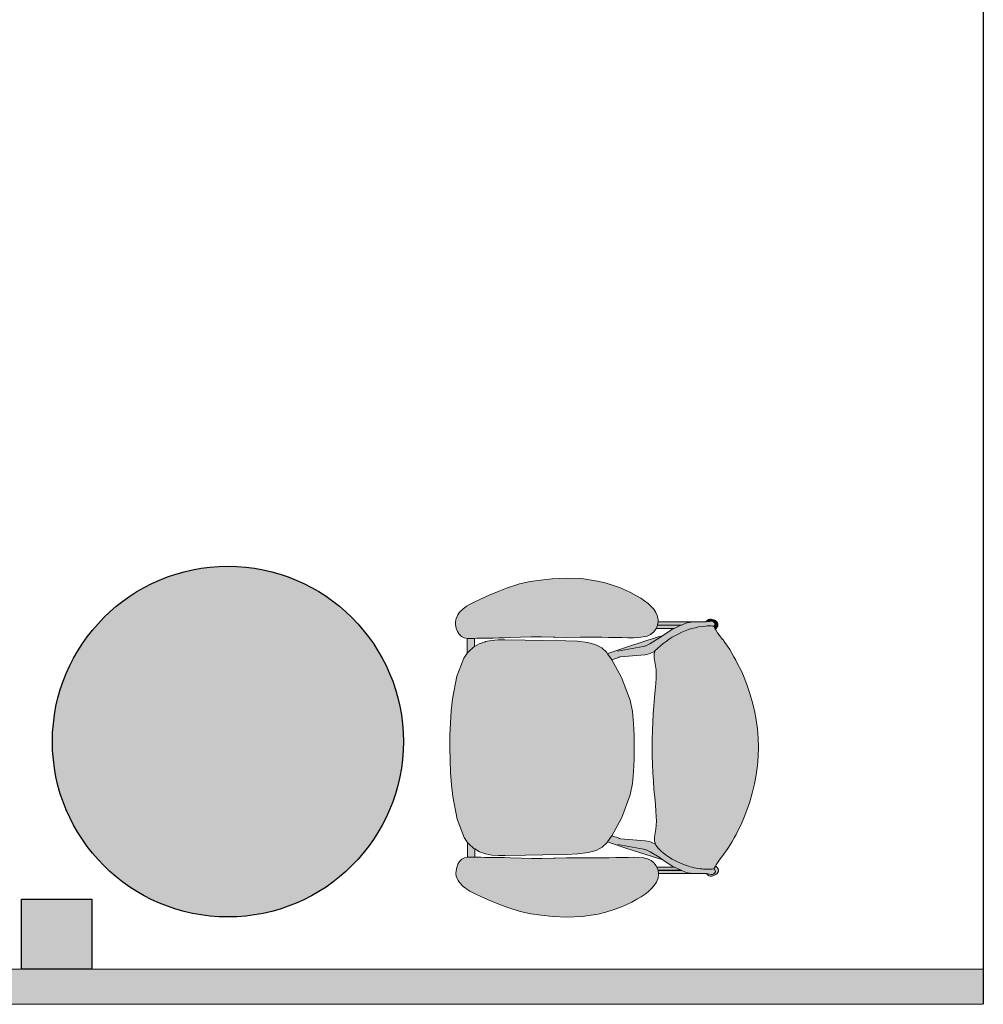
# Model space of a CAD drawing. Header units: millimetres. Extents: x 31882 to 271790, y -35693 to 24917.
# Tile 123 of 256: x 67338 to 69430, y 3238 to 5378. Entities that reach past the tile are written whole.
import ezdxf

# ---------------------------------------------------------------- set-up
doc = ezdxf.new("R2010")
doc.units = ezdxf.units.MM
doc.header["$MEASUREMENT"] = 0
doc.linetypes.add('DASHED', pattern=[19.05, 12.7, -6.35])
for name, color, linetype, lineweight in [('00 Structural', 2, 'Continuous', 25), ('02_Elevation 00', 8, 'Continuous', 9), ('08_Hatch', 140, 'Continuous', 9), ('Furniture', 14, 'Continuous', 9)]:
    doc.layers.add(name, color=color, linetype=linetype, lineweight=lineweight)
doc.layers.add('06_Furniture', color=14, linetype='Continuous')

# ---------------------------------------------------------------- blocks, each defined once
blk = doc.blocks.new('Chieftain Chair pl')
at = {"layer": 'Furniture'}
h = blk.add_hatch(color=255, dxfattribs=at)
h.dxf.hatch_style = 1
edge = h.paths.add_edge_path()
edge.add_spline(control_points=[(51.46, 17.24), (52.23, 18.01), (53.5, 19.75), (54.17, 21.95), (54.23, 23.28), (54.21, 23.58), (54.21, 23.76)], knot_values=[0, 0, 0, 0, 3.256951, 6.354725, 6.706975, 7.254861, 7.254861, 7.254861, 7.254861], degree=3, periodic=0)
edge.add_line((54.21, 23.76), (54.05, 23.85))
edge.add_line((54.05, 23.85), (53.88, 23.94))
edge.add_line((53.88, 23.94), (53.78, 24))
edge.add_line((53.78, 24), (53.46, 24.2))
edge.add_line((53.46, 24.2), (53.13, 24.44))
edge.add_line((53.13, 24.44), (52.76, 24.72))
edge.add_line((52.76, 24.72), (52.66, 24.8))
edge.add_line((52.66, 24.8), (52.38, 25.01))
edge.add_line((52.38, 25.01), (51.98, 25.3))
edge.add_line((51.98, 25.3), (51.58, 25.56))
edge.add_line((51.58, 25.56), (51.18, 25.79))
edge.add_line((51.18, 25.79), (50.79, 26.01))
edge.add_line((50.79, 26.01), (50.4, 26.21))
edge.add_line((50.4, 26.21), (50.02, 26.42))
edge.add_line((50.02, 26.42), (49.6, 26.64))
edge.add_line((49.6, 26.64), (49.1, 26.87))
edge.add_line((49.1, 26.87), (48.48, 27.13))
edge.add_line((48.48, 27.13), (47.7, 27.43))
edge.add_line((47.7, 27.43), (46.8, 27.73))
edge.add_line((46.8, 27.73), (45.82, 28.02))
edge.add_line((45.82, 28.02), (44.8, 28.28))
edge.add_line((44.8, 28.28), (43.78, 28.47))
edge.add_line((43.78, 28.47), (42.76, 28.6))
edge.add_line((42.76, 28.6), (41.74, 28.68))
edge.add_line((41.74, 28.68), (40.72, 28.71))
edge.add_line((40.72, 28.71), (39.7, 28.68))
edge.add_line((39.7, 28.68), (38.68, 28.6))
edge.add_line((38.68, 28.6), (37.67, 28.47))
edge.add_line((37.67, 28.47), (36.65, 28.28))
edge.add_line((36.65, 28.28), (35.63, 28.02))
edge.add_line((35.63, 28.02), (34.65, 27.73))
edge.add_line((34.65, 27.73), (33.75, 27.43))
edge.add_line((33.75, 27.43), (32.96, 27.13))
edge.add_line((32.96, 27.13), (32.34, 26.87))
edge.add_line((32.34, 26.87), (31.84, 26.64))
edge.add_line((31.84, 26.64), (31.42, 26.42))
edge.add_line((31.42, 26.42), (31.04, 26.21))
edge.add_line((31.04, 26.21), (30.65, 26.01))
edge.add_line((30.65, 26.01), (30.26, 25.79))
edge.add_line((30.26, 25.79), (29.87, 25.56))
edge.add_line((29.87, 25.56), (29.47, 25.3))
edge.add_line((29.47, 25.3), (29.07, 25.01))
edge.add_line((29.07, 25.01), (28.79, 24.8))
edge.add_line((28.79, 24.8), (28.68, 24.72))
edge.add_line((28.68, 24.72), (28.32, 24.44))
edge.add_line((28.32, 24.44), (27.98, 24.2))
edge.add_line((27.98, 24.2), (27.67, 24))
edge.add_line((27.67, 24), (27.51, 23.92))
edge.add_line((27.51, 23.92), (27.39, 23.85))
edge.add_line((27.39, 23.85), (27.2, 23.74))
edge.add_spline(control_points=[(27.2, 23.74), (27.19, 23.48), (27.17, 22.96), (27.19, 22.45), (27.22, 22.21)], knot_values=[0, 0, 0, 0, 0.799978, 1.535578, 1.535578, 1.535578, 1.535578], degree=3, periodic=0)
edge.add_spline(control_points=[(27.22, 22.21), (27.22, 22.21), (27.29, 21.62), (27.82, 19.8), (28.84, 18.04), (29.87, 17.28)], knot_values=[1.535578, 1.535578, 1.535578, 1.535578, 2.429825, 3.324073, 7.205889, 7.205889, 7.205889, 7.205889], degree=3, periodic=0)
edge.add_line((29.87, 17.28), (29.97, 17.25))
edge.add_line((29.97, 17.25), (29.97, 17.24))
edge.add_line((29.97, 17.24), (30.29, 17.15))
edge.add_line((30.29, 17.15), (30.74, 17.15))
edge.add_line((30.74, 17.15), (31.2, 17.21))
edge.add_line((31.2, 17.21), (31.64, 17.3))
edge.add_line((31.64, 17.3), (32.07, 17.35))
edge.add_line((32.07, 17.35), (32.53, 17.36))
edge.add_line((32.53, 17.36), (33.03, 17.35))
edge.add_line((33.03, 17.35), (33.62, 17.31))
edge.add_line((33.62, 17.31), (34.34, 17.25))
edge.add_line((34.34, 17.25), (34.36, 17.25))
edge.add_line((34.36, 17.25), (35.18, 17.18))
edge.add_line((35.18, 17.18), (36.06, 17.1))
edge.add_line((36.06, 17.1), (36.98, 17.03))
edge.add_line((36.98, 17.03), (37.91, 16.97))
edge.add_line((37.91, 16.97), (38.85, 16.93))
edge.add_line((38.85, 16.93), (39.8, 16.9))
edge.add_line((39.8, 16.9), (40.72, 16.89))
edge.add_line((40.72, 16.89), (41.65, 16.9))
edge.add_line((41.65, 16.9), (42.6, 16.93))
edge.add_line((42.6, 16.93), (43.53, 16.97))
edge.add_line((43.53, 16.97), (44.46, 17.03))
edge.add_line((44.46, 17.03), (45.38, 17.1))
edge.add_line((45.38, 17.1), (46.27, 17.18))
edge.add_line((46.27, 17.18), (47.09, 17.25))
edge.add_line((47.09, 17.25), (47.1, 17.25))
edge.add_line((47.1, 17.25), (47.82, 17.31))
edge.add_line((47.82, 17.31), (48.41, 17.35))
edge.add_line((48.41, 17.35), (48.92, 17.36))
edge.add_line((48.92, 17.36), (49.37, 17.35))
edge.add_line((49.37, 17.35), (49.8, 17.3))
edge.add_line((49.8, 17.3), (50.25, 17.21))
edge.add_line((50.25, 17.21), (50.7, 17.15))
edge.add_line((50.7, 17.15), (51.15, 17.15))
edge.add_line((51.15, 17.15), (51.39, 17.22))
edge.add_line((51.39, 17.22), (51.46, 17.24))
h.paths.add_polyline_path([(52.6, 7.33), (52.54, 8.64), (52.4, 9.79), (52.16, 10.65), (51.8, 11.32), (51.28, 11.87), (51.15, 11.96), (50.57, 12.38), (50.47, 12.44), (48.58, 13.48), (48.5, 13.51), (46, 14.47), (44.72, 14.72), (43.4, 14.84), (42.07, 14.89), (40.72, 14.89), (39.37, 14.89), (38.04, 14.84), (36.72, 14.72), (35.45, 14.47), (32.94, 13.51), (32.86, 13.48), (30.87, 12.38), (30.23, 11.92), (30.17, 11.87), (29.65, 11.32), (29.28, 10.65), (29.04, 9.79), (28.91, 8.64), (28.84, 7.33), (28.82, 4.75), (28.78, 2.81), (28.73, 0.54), (28.74, -0.21), (28.79, -0.92), (28.93, -1.61), (28.93, -1.62), (29.16, -2.29), (29.47, -2.83), (29.52, -2.92), (30.04, -3.5), (30.2, -3.62), (30.75, -4.01), (32.77, -4.78), (35.29, -5.26), (36.62, -5.41), (37.97, -5.5), (39.34, -5.56), (40.72, -5.57), (42.1, -5.56), (43.47, -5.5), (44.82, -5.41), (46.15, -5.26), (48.67, -4.78), (50.69, -4.01), (51.24, -3.62), (51.4, -3.5), (51.92, -2.92), (51.97, -2.83), (52.28, -2.29), (52.51, -1.62), (52.52, -1.61), (52.65, -0.92), (52.71, -0.21), (52.71, 0.54), (52.66, 2.81), (52.63, 4.75)])
h.paths.add_polyline_path([(28.5, 13.56), (28.51, 14.24), (28.51, 14.86), (28.49, 15.42), (28.44, 15.93), (28.33, 16.37), (28.16, 16.76), (27.89, 17.08), (27.55, 17.34), (27.41, 17.4), (27.16, 17.51), (27.08, 17.54), (27.04, 17.54), (26.71, 17.59), (26.64, 17.6), (26.54, 17.59), (26.53, 17.58), (26.21, 17.54), (26.12, 17.52), (25.73, 17.35), (25.37, 17.11), (25.04, 16.81), (24.71, 16.48), (24.41, 16.1), (24.13, 15.67), (23.84, 15.18), (23.54, 14.62), (23.24, 13.99), (22.95, 13.3), (22.67, 12.54), (22.42, 11.72), (22.21, 10.87), (21.93, 9.1), (21.88, 7.37), (21.96, 5.82), (22.09, 4.53), (22.26, 3.38), (22.51, 2.21), (22.98, 0.74), (23.34, -0.18), (23.75, -1.16), (24.16, -2.08), (24.52, -2.85), (24.79, -3.37), (24.99, -3.7), (25.14, -3.91), (25.28, -4.07), (25.42, -4.22), (25.59, -4.39), (25.76, -4.54), (25.96, -4.67), (26.19, -4.79), (26.45, -4.88), (26.74, -4.92), (27.06, -4.91), (27.42, -4.84), (27.77, -4.7), (28.09, -4.51), (28.33, -4.26), (28.34, -4.25), (28.49, -3.96), (28.56, -3.64), (28.56, -3.62), (28.57, -3.29), (28.56, -2.83), (28.55, -2.57), (28.54, -2.17), (28.54, -2.17), (28.53, -1.74), (28.53, -1.27), (28.52, -0.72), (28.52, -0.12), (28.5, 0.49), (28.49, 1.12), (28.43, 2.31), (28.4, 3.47), (28.41, 4.64), (28.44, 5.92), (28.44, 6.12), (28.46, 7.37), (28.47, 8.94), (28.46, 10.53), (28.47, 11.32), (28.47, 12.09), (28.49, 12.84)])
edge = h.paths.add_edge_path()
edge.add_spline(control_points=[(29.87, 17.28), (28.84, 18.04), (27.82, 19.8), (27.29, 21.62), (27.22, 22.21), (27.22, 22.21)], knot_values=[1.535578, 1.535578, 1.535578, 1.535578, 5.417395, 6.311642, 7.205889, 7.205889, 7.205889, 7.205889], degree=3, periodic=0)
edge.add_spline(control_points=[(27.22, 22.21), (27.19, 22.45), (27.17, 22.96), (27.19, 23.48), (27.2, 23.74)], knot_values=[0, 0, 0, 0, 0.7356, 1.535578, 1.535578, 1.535578, 1.535578], degree=3, periodic=0)
edge.add_line((27.2, 23.74), (27.2, 23.74))
edge.add_line((27.2, 23.74), (27.16, 23.8))
edge.add_line((27.16, 23.8), (27.14, 23.81))
edge.add_line((27.14, 23.81), (27.01, 23.9))
edge.add_line((27.01, 23.9), (26.99, 23.91))
edge.add_line((26.99, 23.91), (26.97, 23.92))
edge.add_line((26.97, 23.92), (26.94, 23.92))
edge.add_line((26.94, 23.92), (26.91, 23.92))
edge.add_line((26.91, 23.92), (26.89, 23.91))
edge.add_line((26.89, 23.91), (26.86, 23.9))
edge.add_line((26.86, 23.9), (26.84, 23.88))
edge.add_line((26.84, 23.88), (26.72, 23.8))
edge.add_line((26.72, 23.8), (26.64, 23.7))
edge.add_line((26.64, 23.7), (26.6, 23.57))
edge.add_line((26.6, 23.57), (26.6, 23.44))
edge.add_line((26.6, 23.44), (26.71, 22.87))
edge.add_line((26.71, 22.87), (26.7, 22.46))
edge.add_line((26.7, 22.46), (26.7, 22.32))
edge.add_line((26.7, 22.32), (26.69, 21.73))
edge.add_line((26.69, 21.73), (26.69, 21.57))
edge.add_line((26.69, 21.57), (26.71, 21.47))
edge.add_line((26.71, 21.47), (26.79, 20.81))
edge.add_line((26.79, 20.81), (26.83, 20.66))
edge.add_line((26.83, 20.66), (27.04, 20.19))
edge.add_line((27.04, 20.19), (27.07, 20.12))
edge.add_line((27.07, 20.12), (27.41, 19.36))
edge.add_line((27.41, 19.36), (27.52, 19.12))
edge.add_line((27.52, 19.12), (28.24, 18.07))
edge.add_line((28.24, 18.07), (28.4, 17.49))
edge.add_line((28.4, 17.49), (29.51, 14.06))
edge.add_line((29.51, 14.06), (30.17, 12.1))
edge.add_line((30.17, 12.1), (30.23, 11.92))
edge.add_line((30.23, 11.92), (30.87, 12.38))
edge.add_line((30.87, 12.38), (30.91, 12.4))
edge.add_line((30.91, 12.4), (30.63, 13.23))
edge.add_line((30.63, 13.23), (30.58, 13.38))
edge.add_line((30.58, 13.38), (30.58, 13.38))
edge.add_line((30.58, 13.38), (30.35, 16.11))
edge.add_line((30.35, 16.11), (30.25, 16.59))
edge.add_line((30.25, 16.59), (30.19, 16.78))
edge.add_line((30.19, 16.78), (29.97, 17.24))
edge.add_line((29.97, 17.24), (29.97, 17.25))
edge.add_line((29.97, 17.25), (29.87, 17.28))
h.paths.add_polyline_path([(27.41, 19.36), (27.07, 20.12), (27.07, 17.54), (27.16, 17.51), (27.41, 17.4)], flags=17)
h.paths.add_polyline_path([(27.04, 20.19), (26.83, 20.66), (26.79, 20.81), (26.71, 21.47), (26.71, 17.59), (27.04, 17.54)], flags=17)
h.paths.add_polyline_path([(27.4, 24.07), (27.36, 24.1), (27.33, 24.13), (27.3, 24.15), (27.27, 24.17), (27.24, 24.19), (27.21, 24.21), (27.18, 24.22), (27.15, 24.23), (27.13, 24.23), (27.1, 24.24), (27.08, 24.24), (27.05, 24.25), (27.03, 24.25), (27, 24.25), (26.98, 24.24), (26.95, 24.24), (26.93, 24.23), (26.9, 24.23), (26.88, 24.22), (26.85, 24.21), (26.82, 24.19), (26.79, 24.17), (26.76, 24.15), (26.73, 24.13), (26.69, 24.1), (26.66, 24.06), (26.62, 24.01), (26.57, 23.95), (26.53, 23.88), (26.44, 23.64), (26.39, 23.49), (26.39, 23.33), (26.44, 23.18), (26.54, 23.06), (26.66, 22.92), (26.7, 22.89), (26.6, 23.44), (26.6, 23.57), (26.64, 23.7), (26.72, 23.8), (26.84, 23.88), (26.88, 23.91), (26.91, 23.92), (26.94, 23.92), (26.97, 23.92), (26.99, 23.91), (27.01, 23.9), (27.14, 23.81), (27.16, 23.8), (27.2, 23.74), (27.39, 23.85), (27.51, 23.92), (27.47, 23.98), (27.43, 24.02)])
h.paths.add_polyline_path([(59.51, 9.1), (59.23, 10.87), (59.02, 11.72), (58.77, 12.54), (58.5, 13.3), (58.2, 13.99), (57.9, 14.62), (57.6, 15.18), (57.32, 15.67), (57.03, 16.1), (56.73, 16.48), (56.41, 16.81), (56.08, 17.11), (55.71, 17.35), (55.32, 17.52), (55.23, 17.54), (54.91, 17.58), (54.8, 17.6), (54.67, 17.58), (54.37, 17.54), (54.28, 17.51), (53.89, 17.34), (53.55, 17.08), (53.28, 16.76), (53.11, 16.37), (53.01, 15.93), (52.95, 15.42), (52.93, 14.86), (52.93, 14.24), (52.94, 13.56), (52.95, 12.84), (52.97, 12.09), (52.98, 11.32), (52.98, 10.53), (52.98, 8.94), (52.98, 7.37), (53, 6.12), (53, 5.92), (53.03, 4.64), (53.04, 3.47), (53.01, 2.31), (52.96, 1.12), (52.94, 0.49), (52.93, -0.12), (52.92, -0.72), (52.91, -1.27), (52.91, -1.74), (52.9, -2.17), (52.9, -2.17), (52.89, -2.57), (52.88, -2.83), (52.87, -3.29), (52.88, -3.64), (52.95, -3.96), (53.1, -4.25), (53.11, -4.26), (53.36, -4.51), (53.67, -4.7), (54.03, -4.84), (54.38, -4.91), (54.7, -4.92), (54.99, -4.88), (55.25, -4.79), (55.49, -4.67), (55.68, -4.54), (55.86, -4.39), (56.02, -4.22), (56.16, -4.07), (56.3, -3.91), (56.46, -3.7), (56.65, -3.37), (56.92, -2.85), (57.28, -2.08), (57.69, -1.16), (58.1, -0.18), (58.46, 0.74), (58.93, 2.21), (59.18, 3.38), (59.35, 4.53), (59.48, 5.82), (59.56, 7.37)])
h.paths.add_polyline_path([(52.87, -3.29), (52.88, -2.83), (51.97, -2.83), (51.92, -2.92), (51.4, -3.5), (51.24, -3.62), (52.88, -3.62)])
h.paths.add_polyline_path([(29.52, -2.92), (29.47, -2.83), (28.56, -2.83), (28.57, -3.29), (28.56, -3.62), (30.2, -3.62), (30.04, -3.5)])
edge = h.paths.add_edge_path()
edge.add_line((53.85, 19.12), (53.96, 19.36))
edge.add_line((53.96, 19.36), (54.3, 20.12))
edge.add_line((54.3, 20.12), (54.33, 20.19))
edge.add_line((54.33, 20.19), (54.54, 20.66))
edge.add_line((54.54, 20.66), (54.58, 20.81))
edge.add_line((54.58, 20.81), (54.67, 21.47))
edge.add_line((54.67, 21.47), (54.68, 21.57))
edge.add_line((54.68, 21.57), (54.68, 21.73))
edge.add_line((54.68, 21.73), (54.68, 22.32))
edge.add_line((54.68, 22.32), (54.68, 22.46))
edge.add_line((54.68, 22.46), (54.67, 22.88))
edge.add_line((54.67, 22.88), (54.67, 22.89))
edge.add_line((54.67, 22.89), (54.73, 23.31))
edge.add_line((54.73, 23.31), (54.77, 23.44))
edge.add_line((54.77, 23.44), (54.77, 23.57))
edge.add_line((54.77, 23.57), (54.73, 23.7))
edge.add_line((54.73, 23.7), (54.65, 23.8))
edge.add_line((54.65, 23.8), (54.56, 23.87))
edge.add_line((54.56, 23.87), (54.54, 23.88))
edge.add_line((54.54, 23.88), (54.53, 23.89))
edge.add_line((54.53, 23.89), (54.52, 23.89))
edge.add_line((54.52, 23.89), (54.51, 23.9))
edge.add_line((54.51, 23.9), (54.5, 23.9))
edge.add_line((54.5, 23.9), (54.5, 23.91))
edge.add_line((54.5, 23.91), (54.49, 23.91))
edge.add_line((54.49, 23.91), (54.49, 23.91))
edge.add_line((54.49, 23.91), (54.48, 23.91))
edge.add_line((54.48, 23.91), (54.48, 23.91))
edge.add_line((54.48, 23.91), (54.48, 23.92))
edge.add_line((54.48, 23.92), (54.47, 23.92))
edge.add_line((54.47, 23.92), (54.47, 23.92))
edge.add_line((54.47, 23.92), (54.47, 23.92))
edge.add_line((54.47, 23.92), (54.46, 23.92))
edge.add_line((54.46, 23.92), (54.46, 23.92))
edge.add_line((54.46, 23.92), (54.46, 23.92))
edge.add_line((54.46, 23.92), (54.45, 23.92))
edge.add_line((54.45, 23.92), (54.45, 23.92))
edge.add_line((54.45, 23.92), (54.45, 23.92))
edge.add_line((54.45, 23.92), (54.44, 23.92))
edge.add_line((54.44, 23.92), (54.44, 23.92))
edge.add_line((54.44, 23.92), (54.44, 23.92))
edge.add_line((54.44, 23.92), (54.43, 23.92))
edge.add_line((54.43, 23.92), (54.43, 23.92))
edge.add_line((54.43, 23.92), (54.43, 23.92))
edge.add_line((54.43, 23.92), (54.42, 23.92))
edge.add_line((54.42, 23.92), (54.42, 23.92))
edge.add_line((54.42, 23.92), (54.42, 23.92))
edge.add_line((54.42, 23.92), (54.41, 23.92))
edge.add_line((54.41, 23.92), (54.41, 23.92))
edge.add_line((54.41, 23.92), (54.41, 23.92))
edge.add_line((54.41, 23.92), (54.4, 23.92))
edge.add_line((54.4, 23.92), (54.4, 23.92))
edge.add_line((54.4, 23.92), (54.4, 23.92))
edge.add_line((54.4, 23.92), (54.39, 23.92))
edge.add_line((54.39, 23.92), (54.39, 23.92))
edge.add_line((54.39, 23.92), (54.39, 23.91))
edge.add_line((54.39, 23.91), (54.38, 23.91))
edge.add_line((54.38, 23.91), (54.38, 23.91))
edge.add_line((54.38, 23.91), (54.38, 23.91))
edge.add_line((54.38, 23.91), (54.37, 23.91))
edge.add_line((54.37, 23.91), (54.37, 23.9))
edge.add_line((54.37, 23.9), (54.36, 23.9))
edge.add_line((54.36, 23.9), (54.35, 23.9))
edge.add_line((54.35, 23.9), (54.34, 23.89))
edge.add_line((54.34, 23.89), (54.33, 23.88))
edge.add_line((54.33, 23.88), (54.32, 23.87))
edge.add_line((54.32, 23.87), (54.23, 23.81))
edge.add_line((54.23, 23.81), (54.22, 23.8))
edge.add_line((54.22, 23.8), (54.19, 23.77))
edge.add_line((54.19, 23.77), (54.21, 23.76))
edge.add_spline(control_points=[(54.21, 23.76), (54.21, 23.58), (54.23, 23.28), (54.17, 21.95), (53.5, 19.75), (52.23, 18.01), (51.46, 17.24)], knot_values=[0, 0, 0, 0, 0.547886, 0.900137, 3.99791, 7.254861, 7.254861, 7.254861, 7.254861], degree=3, periodic=0)
edge.add_spline(control_points=[(51.46, 17.24), (51.42, 17.21), (51.39, 17.17), (51.36, 17.14)], knot_values=[7.254861, 7.254861, 7.254861, 7.254861, 7.397388, 7.397388, 7.397388, 7.397388], degree=3, periodic=0)
edge.add_line((51.36, 17.14), (51.19, 16.78))
edge.add_line((51.19, 16.78), (51.13, 16.59))
edge.add_line((51.13, 16.59), (51.03, 16.11))
edge.add_line((51.03, 16.11), (50.79, 13.38))
edge.add_line((50.79, 13.38), (50.79, 13.38))
edge.add_line((50.79, 13.38), (50.74, 13.23))
edge.add_line((50.74, 13.23), (50.47, 12.44))
edge.add_line((50.47, 12.44), (50.57, 12.38))
edge.add_line((50.57, 12.38), (51.15, 11.96))
edge.add_line((51.15, 11.96), (51.2, 12.1))
edge.add_line((51.2, 12.1), (51.86, 14.06))
edge.add_line((51.86, 14.06), (52.97, 17.49))
edge.add_line((52.97, 17.49), (53.13, 18.07))
edge.add_line((53.13, 18.07), (53.85, 19.12))
h.paths.add_polyline_path([(54.3, 20.12), (53.96, 19.36), (53.96, 17.37), (54.3, 17.51)], flags=17)
h.paths.add_polyline_path([(54.67, 21.47), (54.58, 20.81), (54.54, 20.66), (54.33, 20.19), (54.33, 17.52), (54.37, 17.54), (54.67, 17.58)], flags=17)
h = blk.add_hatch(color=255, dxfattribs=at)
h.dxf.hatch_style = 1
h.paths.add_polyline_path([(54.53, 23.88), (54.56, 23.87), (54.65, 23.8), (54.73, 23.7), (54.77, 23.57), (54.77, 23.44), (54.73, 23.31), (54.67, 22.89), (54.72, 22.92), (54.83, 23.06), (54.93, 23.18), (54.99, 23.33), (54.99, 23.49), (54.93, 23.64), (54.85, 23.88), (54.72, 24.08), (54.66, 24.13), (54.6, 24.16), (54.55, 24.19), (54.5, 24.21), (54.46, 24.23), (54.42, 24.23), (54.38, 24.24), (54.34, 24.24), (54.31, 24.24), (54.27, 24.23), (54.23, 24.23), (54.19, 24.21), (54.14, 24.19), (54.09, 24.16), (54.03, 24.13), (53.97, 24.08), (53.88, 23.94), (54.05, 23.85), (54.19, 23.77), (54.22, 23.8), (54.23, 23.81), (54.32, 23.87), (54.34, 23.89), (54.37, 23.91), (54.4, 23.92), (54.42, 23.92), (54.45, 23.92), (54.47, 23.92), (54.49, 23.91), (54.51, 23.9)])
for p, q in [((36.65, 28.28), (37.67, 28.47)), ((37.67, 28.47), (38.68, 28.6)), ((38.68, 28.6), (39.7, 28.68)), ((39.7, 28.68), (40.72, 28.71)), ((40.72, 28.71), (41.74, 28.68)), ((41.74, 28.68), (42.76, 28.6)), ((42.76, 28.6), (43.78, 28.47)), ((43.78, 28.47), (44.8, 28.28)), ((32.96, 27.13), (33.75, 27.43)), ((33.75, 27.43), (34.65, 27.73)), ((34.65, 27.73), (35.63, 28.02)), ((35.63, 28.02), (36.65, 28.28)), ((44.8, 28.28), (45.82, 28.02)), ((45.82, 28.02), (46.8, 27.73)), ((46.8, 27.73), (47.7, 27.43)), ((47.7, 27.43), (48.48, 27.13)), ((31.04, 26.21), (31.42, 26.42)), ((31.42, 26.42), (31.84, 26.64)), ((31.84, 26.64), (32.34, 26.87)), ((32.34, 26.87), (32.96, 27.13)), ((48.48, 27.13), (49.1, 26.87)), ((49.1, 26.87), (49.6, 26.64)), ((49.6, 26.64), (50.02, 26.42)), ((50.02, 26.42), (50.4, 26.21)), ((29.07, 25.01), (29.47, 25.3)), ((29.47, 25.3), (29.87, 25.56)), ((29.87, 25.56), (30.26, 25.79)), ((30.26, 25.79), (30.65, 26.01)), ((30.65, 26.01), (31.04, 26.21)), ((50.4, 26.21), (50.79, 26.01)), ((50.79, 26.01), (51.18, 25.79)), ((51.18, 25.79), (51.58, 25.56)), ((51.58, 25.56), (51.98, 25.3)), ((51.98, 25.3), (52.38, 25.01)), ((27.67, 24), (27.98, 24.2)), ((27.98, 24.2), (28.32, 24.44)), ((28.32, 24.44), (28.68, 24.72)), ((28.67, 24.71), (28.79, 24.8)), ((28.68, 24.72), (28.79, 24.8)), ((28.79, 24.8), (29.07, 25.01)), ((52.38, 25.01), (52.66, 24.8)), ((52.66, 24.8), (52.76, 24.72)), ((52.66, 24.8), (52.77, 24.71)), ((52.76, 24.72), (53.13, 24.44)), ((53.13, 24.44), (53.46, 24.2)), ((53.46, 24.2), (53.78, 24)), ((53.97, 24.08), (53.88, 23.94)), ((54.85, 23.88), (54.72, 24.08)), ((26.39, 23.49), (26.44, 23.64)), ((26.39, 23.33), (26.39, 23.49)), ((26.44, 23.18), (26.39, 23.33)), ((26.53, 23.88), (26.44, 23.64)), ((26.54, 23.06), (26.44, 23.18)), ((26.66, 22.92), (26.54, 23.06)), ((26.64, 23.7), (26.6, 23.57)), ((26.6, 23.57), (26.6, 23.44)), ((26.6, 23.44), (26.7, 22.89)), ((26.72, 23.8), (26.64, 23.7)), ((26.84, 23.88), (26.72, 23.8)), ((26.84, 23.88), (26.86, 23.9)), ((26.89, 23.91), (26.86, 23.9)), ((26.89, 23.91), (26.91, 23.92)), ((26.91, 23.92), (26.94, 23.92)), ((26.94, 23.92), (26.97, 23.92)), ((26.97, 23.92), (26.99, 23.91)), ((26.99, 23.91), (27.01, 23.9)), ((27.14, 23.81), (27.01, 23.9)), ((27.16, 23.8), (27.14, 23.81)), ((27.16, 23.8), (27.2, 23.74)), ((27.2, 23.74), (27.39, 23.85)), ((27.2, 23.74), (27.2, 23.74)), ((27.39, 23.85), (27.51, 23.92)), ((27.51, 23.92), (27.67, 24)), ((53.78, 24), (53.88, 23.94)), ((53.88, 23.94), (54.05, 23.85)), ((54.05, 23.85), (54.19, 23.77)), ((54.19, 23.77), (54.22, 23.8)), ((54.19, 23.77), (54.21, 23.76)), ((54.23, 23.81), (54.22, 23.8)), ((54.32, 23.87), (54.23, 23.81)), ((54.65, 23.8), (54.56, 23.87)), ((54.73, 23.7), (54.65, 23.8)), ((54.73, 23.31), (54.67, 22.89)), ((54.83, 23.06), (54.72, 22.92)), ((54.77, 23.57), (54.73, 23.7)), ((54.73, 23.31), (54.77, 23.44)), ((54.77, 23.44), (54.77, 23.57)), ((54.93, 23.18), (54.83, 23.06)), ((54.93, 23.64), (54.85, 23.88)), ((54.93, 23.64), (54.99, 23.49)), ((54.99, 23.33), (54.93, 23.18)), ((54.99, 23.49), (54.99, 23.33)), ((26.66, 22.92), (26.7, 22.89)), ((26.69, 21.73), (26.7, 22.32)), ((26.71, 22.86), (26.7, 22.89)), ((26.7, 22.46), (26.71, 22.86)), ((26.7, 22.32), (26.7, 22.46)), ((27.22, 22.21), (27.22, 22.21)), ((54.67, 22.89), (54.72, 22.92)), ((54.67, 22.86), (54.67, 22.89)), ((54.67, 22.86), (54.68, 22.46)), ((54.68, 22.46), (54.68, 22.32)), ((54.68, 21.73), (54.68, 22.32)), ((26.69, 21.57), (26.69, 21.73)), ((26.71, 21.47), (26.69, 21.57)), ((26.79, 20.81), (26.71, 21.47)), ((26.71, 17.59), (26.71, 21.47)), ((26.83, 20.66), (26.79, 20.81)), ((54.58, 20.81), (54.54, 20.66)), ((54.67, 21.47), (54.58, 20.81)), ((54.68, 21.57), (54.67, 21.47)), ((54.67, 21.47), (54.67, 17.58)), ((54.68, 21.73), (54.68, 21.57)), ((27.04, 20.19), (26.83, 20.66)), ((27.04, 17.54), (27.04, 20.19)), ((27.07, 20.12), (27.04, 20.19)), ((27.07, 20.12), (27.07, 17.54)), ((27.41, 19.36), (27.07, 20.12)), ((54.3, 20.12), (53.96, 19.36)), ((54.33, 20.19), (54.3, 20.12)), ((54.3, 17.51), (54.3, 20.12)), ((54.54, 20.66), (54.33, 20.19)), ((54.33, 20.19), (54.33, 17.52)), ((27.52, 19.12), (27.41, 19.36)), ((27.41, 19.36), (27.41, 17.4)), ((28.24, 18.07), (27.52, 19.12)), ((53.85, 19.12), (53.13, 18.07)), ((53.96, 19.36), (53.85, 19.12)), ((53.96, 19.36), (53.96, 17.37)), ((26.12, 17.52), (25.73, 17.35)), ((26.21, 17.54), (26.12, 17.52)), ((26.21, 17.54), (26.53, 17.58)), ((26.54, 17.59), (26.53, 17.58)), ((26.64, 17.6), (26.54, 17.59)), ((26.64, 17.6), (26.71, 17.59)), ((26.71, 17.59), (27.04, 17.54)), ((27.04, 17.54), (27.07, 17.54)), ((27.07, 17.54), (27.16, 17.51)), ((27.07, 17.54), (27.07, 17.54)), ((28.24, 18.07), (28.4, 17.49)), ((28.52, 17.66), (28.24, 18.07)), ((29.12, 16.66), (28.52, 17.66)), ((52.86, 17.66), (52.26, 16.66)), ((53.13, 18.07), (52.86, 17.66)), ((52.97, 17.49), (53.13, 18.07)), ((54.3, 17.51), (54.33, 17.52)), ((54.33, 17.52), (54.37, 17.54)), ((54.37, 17.54), (54.67, 17.58)), ((54.67, 17.58), (54.8, 17.6)), ((54.9, 17.59), (54.8, 17.6)), ((54.9, 17.59), (54.91, 17.58)), ((54.91, 17.58), (55.23, 17.54)), ((55.32, 17.52), (55.23, 17.54)), ((55.71, 17.35), (55.32, 17.52)), ((24.41, 16.1), (24.71, 16.48)), ((24.71, 16.48), (25.04, 16.81)), ((25.04, 16.81), (25.37, 17.11)), ((25.37, 17.11), (25.73, 17.35)), ((27.16, 17.51), (27.41, 17.4)), ((27.41, 17.4), (27.55, 17.34)), ((27.55, 17.34), (27.89, 17.08)), ((27.89, 17.08), (28.16, 16.76)), ((28.16, 16.76), (28.33, 16.37)), ((28.4, 17.49), (29.51, 14.06)), ((29.12, 16.66), (29.34, 16.22)), ((29.87, 17.28), (29.97, 17.25)), ((29.97, 17.24), (29.97, 17.25)), ((29.97, 17.24), (30.19, 16.78)), ((29.97, 17.24), (30.29, 17.15)), ((30.25, 16.59), (30.19, 16.78)), ((30.25, 16.59), (30.35, 16.11)), ((30.29, 17.15), (30.74, 17.15)), ((30.74, 17.15), (31.2, 17.21)), ((31.2, 17.21), (31.64, 17.3)), ((31.64, 17.3), (32.07, 17.35)), ((32.07, 17.35), (32.53, 17.36)), ((32.53, 17.36), (33.03, 17.35)), ((33.62, 17.31), (33.03, 17.35)), ((33.62, 17.31), (34.34, 17.25)), ((34.34, 17.25), (34.36, 17.25)), ((34.36, 17.25), (35.18, 17.18)), ((35.18, 17.18), (36.06, 17.1)), ((36.06, 17.1), (36.98, 17.03)), ((36.98, 17.03), (37.91, 16.97)), ((37.91, 16.97), (38.85, 16.93)), ((39.8, 16.9), (38.85, 16.93)), ((39.8, 16.9), (40.72, 16.89)), ((40.72, 16.89), (41.65, 16.9)), ((41.65, 16.9), (42.6, 16.93)), ((42.6, 16.93), (43.53, 16.97)), ((43.53, 16.97), (44.46, 17.03)), ((44.46, 17.03), (45.38, 17.1)), ((45.38, 17.1), (46.27, 17.18)), ((46.27, 17.18), (47.09, 17.25)), ((47.09, 17.25), (47.1, 17.25)), ((47.1, 17.25), (47.82, 17.31)), ((47.82, 17.31), (48.41, 17.35)), ((48.41, 17.35), (48.92, 17.36)), ((48.92, 17.36), (49.37, 17.35)), ((49.37, 17.35), (49.8, 17.3)), ((49.8, 17.3), (50.25, 17.21)), ((50.25, 17.21), (50.7, 17.15)), ((50.7, 17.15), (51.15, 17.15)), ((51.03, 16.11), (51.13, 16.59)), ((51.19, 16.78), (51.13, 16.59)), ((51.15, 17.15), (51.39, 17.22)), ((51.19, 16.78), (51.39, 17.22)), ((51.39, 17.22), (51.46, 17.24)), ((51.86, 14.06), (52.97, 17.49)), ((52.04, 16.22), (52.26, 16.66)), ((53.11, 16.37), (53.28, 16.76)), ((53.28, 16.76), (53.55, 17.08)), ((53.55, 17.08), (53.89, 17.34)), ((53.89, 17.34), (53.96, 17.37)), ((53.96, 17.37), (54.28, 17.51)), ((54.28, 17.51), (54.3, 17.51)), ((55.71, 17.35), (56.08, 17.11)), ((56.41, 16.81), (56.08, 17.11)), ((56.41, 16.81), (56.73, 16.48)), ((56.73, 16.48), (57.03, 16.1)), ((23.84, 15.18), (24.13, 15.67)), ((24.13, 15.67), (24.41, 16.1)), ((28.33, 16.37), (28.44, 15.93)), ((28.49, 15.42), (28.44, 15.93)), ((28.49, 15.42), (28.51, 14.86)), ((29.34, 16.22), (29.42, 15.92)), ((29.34, 16.22), (29.34, 16.2)), ((29.42, 15.92), (29.95, 13.07)), ((30.35, 16.11), (30.58, 13.38)), ((50.79, 13.38), (51.03, 16.11)), ((51.43, 13.07), (51.95, 15.92)), ((51.95, 15.92), (52.04, 16.22)), ((52.03, 16.2), (52.04, 16.22)), ((52.93, 14.86), (52.95, 15.42)), ((52.95, 15.42), (53.01, 15.93)), ((53.01, 15.93), (53.11, 16.37)), ((57.03, 16.1), (57.32, 15.67)), ((57.32, 15.67), (57.6, 15.18)), ((23.24, 13.99), (23.54, 14.62)), ((23.54, 14.62), (23.84, 15.18)), ((28.51, 14.24), (28.5, 13.56)), ((28.51, 14.86), (28.51, 14.24)), ((32.94, 13.51), (35.45, 14.47)), ((35.45, 14.47), (36.72, 14.72)), ((36.72, 14.72), (38.04, 14.84)), ((38.04, 14.84), (39.37, 14.89)), ((39.37, 14.89), (40.72, 14.89)), ((40.72, 14.89), (42.07, 14.89)), ((42.07, 14.89), (43.4, 14.84)), ((43.4, 14.84), (44.72, 14.72)), ((44.72, 14.72), (46, 14.47)), ((48.5, 13.51), (46, 14.47)), ((52.93, 14.24), (52.93, 14.86)), ((52.94, 13.56), (52.93, 14.24)), ((57.6, 15.18), (57.9, 14.62)), ((57.9, 14.62), (58.2, 13.99)), ((22.67, 12.54), (22.95, 13.3)), ((22.95, 13.3), (23.24, 13.99)), ((28.5, 13.56), (28.49, 12.84)), ((29.51, 14.06), (30.17, 12.1)), ((30.63, 13.23), (30.58, 13.38)), ((30.58, 13.38), (30.63, 13.23)), ((30.58, 13.38), (30.58, 13.38)), ((30.58, 13.38), (30.6, 13.2)), ((30.6, 13.19), (30.6, 13.2)), ((30.63, 13.23), (30.91, 12.4)), ((32.86, 13.48), (30.91, 12.4)), ((32.94, 13.51), (32.86, 13.48)), ((48.58, 13.48), (48.5, 13.51)), ((50.47, 12.44), (48.58, 13.48)), ((50.47, 12.44), (50.74, 13.23)), ((50.79, 13.38), (50.74, 13.23)), ((50.74, 13.23), (50.79, 13.38)), ((50.78, 13.2), (50.79, 13.38)), ((50.78, 13.19), (50.78, 13.2)), ((50.79, 13.38), (50.79, 13.38)), ((51.86, 14.06), (51.2, 12.1)), ((52.95, 12.84), (52.94, 13.56)), ((58.2, 13.99), (58.5, 13.3)), ((58.5, 13.3), (58.77, 12.54)), ((22.42, 11.72), (22.67, 12.54)), ((28.49, 12.84), (28.47, 12.09)), ((28.47, 12.09), (28.47, 11.32)), ((30.23, 11.92), (30.17, 12.1)), ((30.87, 12.38), (30.23, 11.92)), ((30.91, 12.4), (30.87, 12.38)), ((50.57, 12.38), (50.47, 12.44)), ((51.15, 11.96), (50.57, 12.38)), ((51.15, 11.96), (51.2, 12.1)), ((52.97, 12.09), (52.95, 12.84)), ((52.98, 11.32), (52.97, 12.09)), ((58.77, 12.54), (59.02, 11.72)), ((22.21, 10.87), (22.42, 11.72)), ((28.47, 11.32), (28.46, 10.53)), ((29.65, 11.32), (29.28, 10.65)), ((30.17, 11.87), (29.65, 11.32)), ((30.23, 11.92), (30.17, 11.87)), ((51.28, 11.87), (51.15, 11.96)), ((51.8, 11.32), (51.28, 11.87)), ((52.16, 10.65), (51.8, 11.32)), ((52.98, 10.53), (52.98, 11.32)), ((59.02, 11.72), (59.23, 10.87)), ((21.93, 9.1), (22.21, 10.87)), ((28.46, 10.53), (28.47, 8.94)), ((29.28, 10.65), (29.04, 9.79)), ((52.4, 9.79), (52.16, 10.65)), ((52.98, 8.94), (52.98, 10.53)), ((59.23, 10.87), (59.51, 9.1)), ((21.88, 7.37), (21.93, 9.1)), ((28.47, 8.94), (28.46, 7.37)), ((29.04, 9.79), (28.91, 8.64)), ((52.54, 8.64), (52.4, 9.79)), ((52.98, 7.37), (52.98, 8.94)), ((59.51, 9.1), (59.56, 7.37)), ((28.91, 8.64), (28.84, 7.33)), ((52.6, 7.33), (52.54, 8.64)), ((21.96, 5.82), (21.88, 7.37)), ((28.46, 7.37), (28.44, 6.12)), ((28.84, 7.33), (28.82, 4.75)), ((52.6, 7.33), (52.63, 4.75)), ((53, 6.12), (52.98, 7.37)), ((59.56, 7.37), (59.48, 5.82)), ((22.09, 4.53), (21.96, 5.82)), ((28.44, 5.92), (28.41, 4.64)), ((28.44, 6.12), (28.44, 5.92)), ((28.44, 6.12), (28.44, 5.92)), ((53, 5.92), (53, 6.12)), ((53, 5.92), (53, 6.12)), ((53.03, 4.64), (53, 5.92)), ((59.48, 5.82), (59.35, 4.53)), ((22.26, 3.38), (22.09, 4.53)), ((28.41, 4.64), (28.4, 3.47)), ((28.78, 2.81), (28.82, 4.75)), ((52.63, 4.75), (52.66, 2.81)), ((53.04, 3.47), (53.03, 4.64)), ((59.35, 4.53), (59.18, 3.38)), ((22.51, 2.21), (22.26, 3.38)), ((28.43, 2.31), (28.4, 3.47)), ((53.01, 2.31), (53.04, 3.47)), ((59.18, 3.38), (58.93, 2.21)), ((22.98, 0.74), (22.51, 2.21)), ((28.49, 1.12), (28.43, 2.31)), ((28.73, 0.54), (28.78, 2.81)), ((52.66, 2.81), (52.71, 0.54)), ((53.01, 2.31), (52.96, 1.12)), ((58.93, 2.21), (58.46, 0.74)), ((28.5, 0.49), (28.49, 1.12)), ((52.96, 1.12), (52.94, 0.49)), ((23.34, -0.18), (22.98, 0.74)), ((28.52, -0.12), (28.5, 0.49)), ((28.73, 0.54), (28.74, -0.19)), ((52.71, -0.19), (52.71, 0.54)), ((52.94, 0.49), (52.93, -0.12)), ((58.46, 0.74), (58.1, -0.18)), ((23.75, -1.16), (23.34, -0.18)), ((28.52, -0.72), (28.52, -0.12)), ((28.53, -1.27), (28.52, -0.72)), ((28.74, -0.19), (28.73, -0.2)), ((28.73, -0.2), (28.79, -0.92)), ((28.93, -1.61), (28.79, -0.92)), ((52.52, -1.61), (52.65, -0.92)), ((52.65, -0.92), (52.71, -0.2)), ((52.71, -0.2), (52.71, -0.19)), ((52.92, -0.72), (52.91, -1.27)), ((52.93, -0.12), (52.92, -0.72)), ((58.1, -0.18), (57.69, -1.16)), ((24.16, -2.08), (23.75, -1.16)), ((24.52, -2.85), (24.16, -2.08)), ((28.53, -1.74), (28.53, -1.27)), ((28.54, -2.17), (28.53, -1.74)), ((28.54, -2.17), (28.54, -2.17)), ((28.55, -2.57), (28.54, -2.17)), ((28.93, -1.61), (28.93, -1.62)), ((29.16, -2.29), (28.93, -1.62)), ((52.28, -2.29), (52.51, -1.62)), ((52.51, -1.62), (52.52, -1.61)), ((52.9, -2.17), (52.89, -2.57)), ((52.91, -1.74), (52.9, -2.17)), ((52.9, -2.17), (52.9, -2.17)), ((52.91, -1.27), (52.91, -1.74)), ((57.28, -2.08), (56.92, -2.85)), ((57.69, -1.16), (57.28, -2.08)), ((24.79, -3.37), (24.52, -2.85)), ((28.56, -2.83), (28.55, -2.57)), ((28.56, -2.83), (29.47, -2.83)), ((28.57, -3.29), (28.56, -2.83)), ((29.47, -2.83), (29.16, -2.29)), ((29.52, -2.92), (29.47, -2.83)), ((30.04, -3.5), (29.52, -2.92)), ((51.92, -2.92), (51.4, -3.5)), ((51.97, -2.83), (51.92, -2.92)), ((52.28, -2.29), (51.97, -2.83)), ((51.97, -2.83), (52.88, -2.83)), ((52.87, -3.29), (52.88, -2.83)), ((52.89, -2.57), (52.88, -2.83)), ((52.88, -2.83), (52.9, -2.83)), ((56.92, -2.85), (56.65, -3.37)), ((24.99, -3.7), (24.79, -3.37)), ((25.14, -3.91), (24.99, -3.7)), ((25.28, -4.07), (25.14, -3.91)), ((25.42, -4.22), (25.28, -4.07)), ((25.42, -4.22), (25.59, -4.39)), ((28.33, -4.26), (28.09, -4.51)), ((28.34, -4.25), (28.33, -4.26)), ((28.49, -3.96), (28.34, -4.25)), ((28.56, -3.64), (28.49, -3.96)), ((28.57, -3.29), (28.56, -3.62)), ((28.56, -3.62), (28.56, -3.64)), ((28.56, -3.62), (30.2, -3.62)), ((30.2, -3.62), (30.04, -3.5)), ((30.75, -4.01), (30.2, -3.62)), ((32.77, -4.78), (30.75, -4.01)), ((50.69, -4.01), (48.67, -4.78)), ((51.24, -3.62), (50.69, -4.01)), ((51.4, -3.5), (51.24, -3.62)), ((52.88, -3.62), (51.24, -3.62)), ((52.88, -3.62), (52.87, -3.29)), ((52.88, -3.64), (52.88, -3.62)), ((52.95, -3.96), (52.88, -3.64)), ((52.89, -3.62), (52.9, -3.62)), ((53.1, -4.25), (52.95, -3.96)), ((53.11, -4.26), (53.1, -4.25)), ((53.36, -4.51), (53.11, -4.26)), ((56.02, -4.22), (55.86, -4.39)), ((56.16, -4.07), (56.02, -4.22)), ((56.3, -3.91), (56.16, -4.07)), ((56.46, -3.7), (56.3, -3.91)), ((56.65, -3.37), (56.46, -3.7)), ((25.59, -4.39), (25.76, -4.54)), ((25.76, -4.54), (25.96, -4.67)), ((25.96, -4.67), (26.19, -4.79)), ((26.45, -4.88), (26.19, -4.79)), ((26.74, -4.92), (26.45, -4.88)), ((27.06, -4.91), (26.74, -4.92)), ((27.42, -4.84), (27.06, -4.91)), ((27.77, -4.7), (27.42, -4.84)), ((28.09, -4.51), (27.77, -4.7)), ((35.29, -5.26), (32.77, -4.78)), ((36.62, -5.41), (35.29, -5.26)), ((37.97, -5.5), (36.62, -5.41)), ((44.82, -5.41), (43.47, -5.5)), ((46.15, -5.26), (44.82, -5.41)), ((48.67, -4.78), (46.15, -5.26)), ((53.67, -4.7), (53.36, -4.51)), ((54.03, -4.84), (53.67, -4.7)), ((54.38, -4.91), (54.03, -4.84)), ((54.7, -4.92), (54.38, -4.91)), ((54.99, -4.88), (54.7, -4.92)), ((55.25, -4.79), (54.99, -4.88)), ((55.49, -4.67), (55.25, -4.79)), ((55.49, -4.67), (55.68, -4.54)), ((55.68, -4.54), (55.86, -4.39)), ((39.34, -5.56), (37.97, -5.5)), ((40.72, -5.57), (39.34, -5.56)), ((42.1, -5.56), (40.72, -5.57)), ((43.47, -5.5), (42.1, -5.56))]:
    blk.add_line(p, q, dxfattribs=at)
for points in [[(27.51, 23.92), (27.47, 23.98), (27.43, 24.02), (27.4, 24.07), (27.36, 24.1), (27.33, 24.13), (27.3, 24.15), (27.27, 24.17), (27.24, 24.19), (27.21, 24.21), (27.18, 24.22), (27.15, 24.23), (27.13, 24.23), (27.1, 24.24), (27.08, 24.24), (27.05, 24.25), (27.03, 24.25), (27, 24.25), (26.98, 24.24), (26.95, 24.24), (26.93, 24.23), (26.9, 24.23), (26.88, 24.22), (26.85, 24.21), (26.82, 24.19), (26.79, 24.17), (26.76, 24.15), (26.73, 24.13), (26.69, 24.1), (26.66, 24.06), (26.62, 24.01), (26.57, 23.95), (26.53, 23.88)], [(54.72, 24.08), (54.66, 24.13), (54.6, 24.16), (54.55, 24.19), (54.5, 24.21), (54.46, 24.23), (54.42, 24.23), (54.38, 24.24), (54.34, 24.24), (54.31, 24.24), (54.27, 24.23), (54.23, 24.23), (54.19, 24.21), (54.14, 24.19), (54.09, 24.16), (54.03, 24.13), (53.97, 24.08)], [(54.32, 23.87), (54.33, 23.88), (54.34, 23.89), (54.35, 23.9), (54.36, 23.9), (54.37, 23.9), (54.37, 23.91), (54.38, 23.91), (54.38, 23.91), (54.38, 23.91), (54.39, 23.91), (54.39, 23.92), (54.39, 23.92), (54.4, 23.92), (54.4, 23.92), (54.4, 23.92), (54.41, 23.92), (54.41, 23.92), (54.41, 23.92), (54.42, 23.92), (54.42, 23.92), (54.42, 23.92), (54.43, 23.92), (54.43, 23.92), (54.43, 23.92), (54.44, 23.92), (54.44, 23.92), (54.44, 23.92), (54.45, 23.92), (54.45, 23.92), (54.45, 23.92), (54.46, 23.92), (54.46, 23.92), (54.46, 23.92), (54.47, 23.92), (54.47, 23.92), (54.47, 23.92), (54.48, 23.92), (54.48, 23.91), (54.48, 23.91), (54.49, 23.91), (54.49, 23.91), (54.5, 23.91), (54.5, 23.9), (54.51, 23.9), (54.52, 23.89), (54.53, 23.89), (54.54, 23.88), (54.56, 23.87)]]:
    blk.add_lwpolyline(points, dxfattribs=at)
for points, knots in [([(27.2, 23.74), (27.19, 23.48), (27.17, 22.96), (27.22, 21.85), (27.82, 19.8), (28.84, 18.04), (29.87, 17.28)], [0, 0, 0, 0, 0.799978, 1.535578, 3.324073, 7.205889, 7.205889, 7.205889, 7.205889]), ([(54.21, 23.76), (54.21, 23.58), (54.23, 23.28), (54.17, 21.95), (53.5, 19.75), (52.2, 17.97), (51.39, 17.17), (51.36, 17.14)], [0, 0, 0, 0, 0.547886, 0.900137, 3.99791, 7.254861, 7.397388, 7.397388, 7.397388, 7.397388])]:
    blk.add_open_spline(points, degree=3, knots=knots, dxfattribs=at)
blk = doc.blocks.new('twetet')
at = {"ltscale": 0.25}
h = blk.add_hatch(color=255, dxfattribs=at)
h.dxf.hatch_style = 1
h.paths.add_polyline_path([(1719088.357, -78536.001, 1), (1719118.363, -78536.001, 1)])
at = {"layer": '06_Furniture', "ltscale": 25}
blk.add_circle((1719103.36, -78536.001), 15.003, dxfattribs=at)
at = {"xscale": -0.7695000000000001, "yscale": 0.7695000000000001, "zscale": 0.7695000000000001, "rotation": 270.0988824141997}
blk.add_blockref('Chieftain Chair pl', (1719126.682, -78567.859), dxfattribs=at)
blk = doc.blocks.new('steel cols')
at = {"layer": '00 Structural', "ltscale": 0.25}
h = blk.add_hatch(color=10, dxfattribs=at)
h.dxf.hatch_style = 1
h.paths.add_polyline_path([(1723381.977, -77443.609), (1723381.977, -77449.609), (1723387.977, -77449.609), (1723387.977, -77443.609)])
blk.add_lwpolyline([(1723381.977, -77443.609), (1723387.977, -77443.609), (1723387.977, -77449.609), (1723381.977, -77449.609)], close=True, dxfattribs=at)

msp = doc.modelspace()

# ---------------------------------------------------------------- hatches: boundary and pattern name
at = {"layer": '08_Hatch', "ltscale": 0.25}
h = msp.add_hatch(color=256, dxfattribs=at)
h.dxf.hatch_style = 1
h.paths.add_polyline_path([(66180.8, 3314.2), (66180.8, 3238), (69430.4, 3238), (69430.4, 3314.2)])

# ---------------------------------------------------------------- linework, layer by layer
at = {"color": 14, "linetype": 'DASHED', "ltscale": 0.025}
msp.add_line((69430.4, 9134.6), (69430.4, 3238), dxfattribs=at)
at = {"layer": '02_Elevation 00', "ltscale": 0.25}
msp.add_line((69430.4, 9134.6), (69430.4, 3238), dxfattribs=at)
at = {"layer": '08_Hatch', "ltscale": 0.25}
msp.add_lwpolyline([(69430.4, 3238), (66180.8, 3238), (66180.8, 3314.3), (69430.4, 3314.3)], close=True, dxfattribs=at)

# ---------------------------------------------------------------- block references
at = {"layer": '00 Structural', "xscale": 25.4, "yscale": 25.4, "zscale": 25.4}
msp.add_blockref('steel cols', (-43706560.3, 1970534.3), dxfattribs=at)
at = {"layer": 'Furniture', "xscale": 25.4, "yscale": 25.4, "zscale": 25.4}
msp.add_blockref('twetet', (-43597435.5, 1998623.3), dxfattribs=at)

doc.saveas('drawing.dxf')
